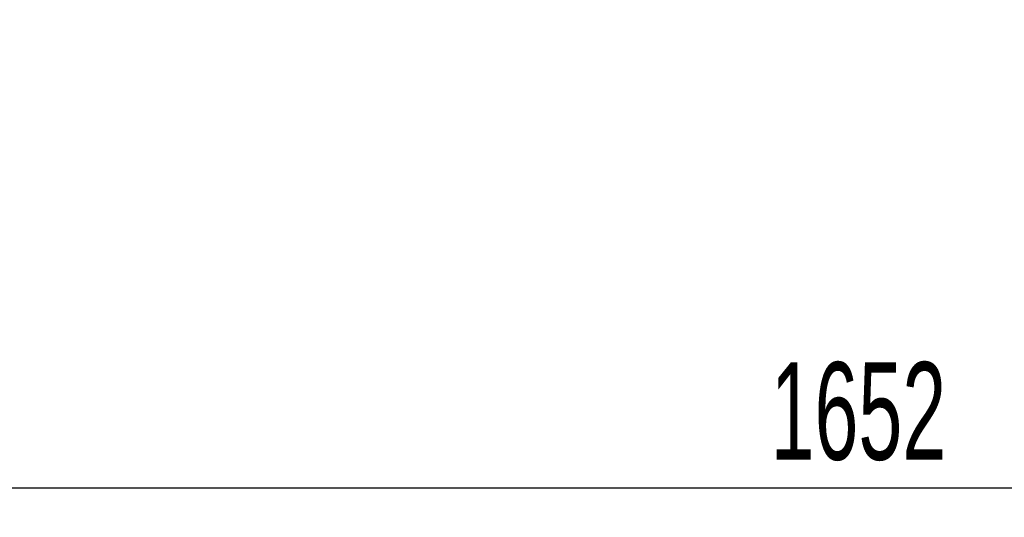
# Model space of a CAD drawing. Extents: x 0 to 8410, y 0 to 5940.
# Tile 7 of 158: x 652 to 1156, y 1272 to 1527. Entities that reach past the tile are written whole.
import ezdxf

# ---------------------------------------------------------------- set-up
doc = ezdxf.new("R2010")
doc.units = 0
doc.header["$LTSCALE"] = 10
doc.layers.get('0').update_dxf_attribs({"linetype": 'CONTINUOUS'})
doc.styles.add('SLDTEXTSTYLE0', font='TXT', dxfattribs={"width": 0.605})
doc.dimstyles.new('SLDDIMSTYLE1', dxfattribs={"dimtxt": 50, "dimasz": 50, "dimexe": 0, "dimexo": 0.0625, "dimgap": 12.5, "dimtad": 1, "dimdec": 1, "dimrnd": 1e-09, "dimzin": 12, "dimtxsty": 'SLDTEXTSTYLE0', "dimsah": 1, "dimcen": 0.09, "dimazin": 3, "dimtfac": 1, "dimtofl": 0, "dimtmove": 0, "dimatfit": 3, "dimtolj": 1, "dimtzin": 12})

# ---------------------------------------------------------------- blocks, each defined once
blk = doc.blocks.new('_D_20')
at = {"color": 7, "linetype": 'CONTINUOUS'}
for p, q in [((286.65, 2500.02), (286.65, 1272.39)), ((1938.65, 2492.02), (1938.65, 1272.39)), ((1938.65, 1287.39), (286.65, 1287.39))]:
    blk.add_line(p, q, dxfattribs=at)
for points in [[(286.65, 1287.39), (336.65, 1279.89), (336.65, 1294.89)], [(1938.65, 1287.39), (1888.65, 1294.89), (1888.65, 1279.89)]]:
    blk.add_solid(points, dxfattribs=at)
at = {"color": 7, "linetype": 'CONTINUOUS', "insert": (1036.26, 1351.84), "char_height": 50, "attachment_point": 1, "style": 'SLDTEXTSTYLE0'}
blk.add_mtext('1652', dxfattribs=at)

msp = doc.modelspace()

# ---------------------------------------------------------------- dimensions: what is measured, and where the dimension line sits
at = {"color": 7, "linetype": 'CONTINUOUS'}
dim = msp.add_linear_dim(base=(286.648021, 1287.386716), p1=(1938.648021, 2512.021738), p2=(286.648021, 2520.021738), angle=0, dimstyle='SLDDIMSTYLE1', dxfattribs=at)
dim.commit()
dim.dimension.update_dxf_attribs({"geometry": '_D_20', "text_midpoint": (1112.648021, 1287.386716), "dimtype": 160})

doc.saveas('drawing.dxf')
